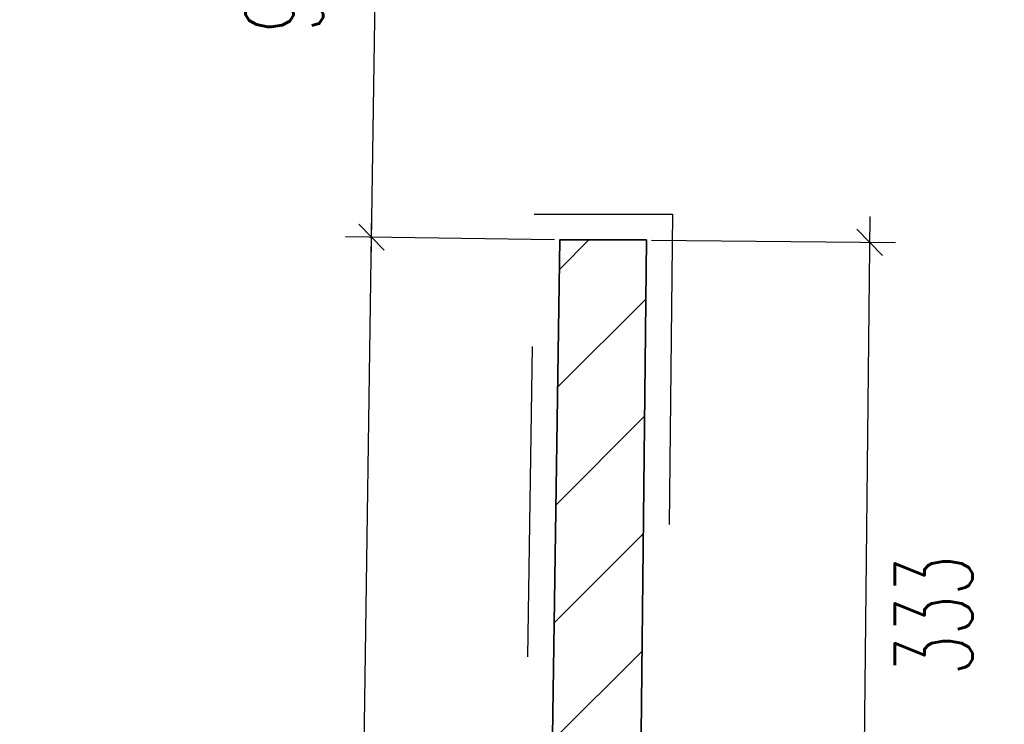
# Model space of a CAD drawing. Header units: millimetres. Extents: x 19887 to 192597, y -14203 to 39042.
# Tile 104 of 256: x 39467 to 39741, y -10707 to -10510. Entities that reach past the tile are written whole.
import ezdxf

# ---------------------------------------------------------------- set-up
doc = ezdxf.new("R2010")
doc.units = ezdxf.units.MM
doc.linetypes.add('ACAD_ISO03W100', pattern=[30, 12, -18])
doc.layers.get('Defpoints').update_dxf_attribs({"color": 4})
doc.layers.add('Basen_rzut_poziom_1_obrys', color=252, linetype='Continuous', lineweight=35)
for name, color, linetype in [('Sufit podwieszany', 252, 'Continuous'), ('Wymiarowanie', 3, 'Continuous'), ('Wypełnienie', 252, 'Continuous')]:
    doc.layers.add(name, color=color, linetype=linetype)
doc.styles.add('ROMANS', font='romans.shx', dxfattribs={"width": 0.6})
doc.styles.get("Standard").update_dxf_attribs({"font": 'arial.ttf'})
doc.dimstyles.new('000001FB70622F18', dxfattribs={"dimtxt": 20, "dimasz": 5, "dimexe": 5, "dimexo": 1, "dimgap": 20, "dimtad": 1, "dimtoh": 1, "dimdec": 0, "dimtxsty": 'Standard', "dimblk": 'OBLIQUE', "dimcen": 0, "dimdle": 5, "dimclrd": 252, "dimclre": 252, "dimclrt": 252, "dimadec": 0, "dimazin": 0, "dimtfac": 1, "dimtdec": 0, "dimtmove": 0, "dimatfit": 3, "dimldrblk": 'OBLIQUE', "dimfxl": 150, "dimfxlon": 1, "dimlwd": 25, "dimlwe": 25, "dimarcsym": 1})

# ---------------------------------------------------------------- blocks, each defined once
blk = doc.blocks.new('_Oblique')
at = {"color": 0, "linetype": 'ByBlock', "lineweight": -2}
blk.add_line((-0.5, -0.5), (0.5, 0.5), dxfattribs=at)
blk = doc.blocks.new('*D722')
at = {"layer": 'Defpoints', "color": 0}
for p in [(2467.699022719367, -4063.666496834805), (2430.949953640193, -4396.619821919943), (2464.404448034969, -4396.619821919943)]:
    blk.add_point(p, dxfattribs=at)
at = {"layer": 'Wymiarowanie', "color": 252, "linetype": 'Continuous', "lineweight": 25}
for p, q in [((2430.949953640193, -4058.666496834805), (2430.949953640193, -4401.619821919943)), ((2466.699022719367, -4063.666496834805), (2425.949953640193, -4063.666496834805)), ((2463.404448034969, -4396.619821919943), (2425.949953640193, -4396.619821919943))]:
    blk.add_line(p, q, dxfattribs=at)
at = {"layer": 'Wymiarowanie', "color": 252, "linetype": 'ByBlock', "lineweight": 25, "xscale": 5, "yscale": 5, "zscale": 5}
for p, rotation in [((2430.949953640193, -4063.666496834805), 90), ((2430.949953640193, -4396.619821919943), 270)]:
    blk.add_blockref('_Oblique', p, dxfattribs=dict(at, rotation=rotation))
at = {"layer": 'Wymiarowanie', "color": 252, "insert": (2413.449953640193, -4230.143159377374), "char_height": 15, "attachment_point": 5, "rotation": 90, "style": 'ROMANS'}
blk.add_mtext('333', dxfattribs=at)
blk = doc.blocks.new('*D721')
at = {"layer": 'Defpoints', "color": 0}
for p in [(2357.901973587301, -4157.550553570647), (2355.158997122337, -4417.114438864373), (2398.313834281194, -4417.570483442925)]:
    blk.add_point(p, dxfattribs=at)
at = {"layer": 'Wymiarowanie', "color": 252, "linetype": 'Continuous', "lineweight": 25}
for p, q in [((2401.109645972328, -4153.006877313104), (2398.260999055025, -4422.57020427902)), ((2358.90191775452, -4157.561120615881), (2406.056531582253, -4158.059433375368)), ((2356.158941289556, -4417.125005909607), (2403.313555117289, -4417.623318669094))]:
    blk.add_line(p, q, dxfattribs=at)
at = {"layer": 'Wymiarowanie', "color": 252, "linetype": 'ByBlock', "lineweight": 25, "xscale": 5, "yscale": 5, "zscale": 5}
for p, rotation in [((2401.056810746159, -4158.006598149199), 89.39454163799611), ((2398.313834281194, -4417.570483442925), 269.3945416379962)]:
    blk.add_blockref('_Oblique', p, dxfattribs=dict(at, rotation=rotation))
at = {"layer": 'Wymiarowanie', "color": 252, "insert": (2382.186299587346, -4287.603617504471), "char_height": 15, "attachment_point": 5, "rotation": 89.39454163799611, "style": 'ROMANS'}
blk.add_mtext('260', dxfattribs=at)
blk = doc.blocks.new('*D723')
at = {"layer": 'Defpoints', "color": 0}
for p in [(2304.769407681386, -4157.015135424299), (2341.164484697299, -4157.550553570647), (2337.698521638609, -4393.149577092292)]:
    blk.add_point(p, dxfattribs=at)
at = {"layer": 'Wymiarowanie', "color": 252, "linetype": 'Continuous', "lineweight": 25}
for p, q in [((2301.229896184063, -4397.613617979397), (2304.842956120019, -4152.015676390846)), ((2340.164592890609, -4157.535843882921), (2299.769948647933, -4156.941586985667)), ((2336.698629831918, -4393.134867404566), (2296.303985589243, -4392.540610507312))]:
    blk.add_line(p, q, dxfattribs=at)
at = {"layer": 'Wymiarowanie', "color": 252, "linetype": 'ByBlock', "lineweight": 25, "xscale": 5, "yscale": 5, "zscale": 5}
for p, rotation in [((2304.769407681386, -4157.015135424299), 89.15716657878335), ((2301.303444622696, -4392.614158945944), 269.1571665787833)]:
    blk.add_blockref('_Oblique', p, dxfattribs=dict(at, rotation=rotation))
at = {"layer": 'Wymiarowanie', "color": 252, "insert": (2285.538319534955, -4274.557227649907), "char_height": 15, "attachment_point": 5, "rotation": 89.15716657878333, "style": 'ROMANS'}
blk.add_mtext('236', dxfattribs=at)
blk = doc.blocks.new('*D725')
at = {"layer": 'Defpoints', "color": 0}
for p in [(2306.150498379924, -4063.135421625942), (2342.250363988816, -4063.666496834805), (2341.164484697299, -4157.550553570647)]:
    blk.add_point(p, dxfattribs=at)
at = {"layer": 'Wymiarowanie', "color": 252, "linetype": 'Continuous', "lineweight": 25}
for p, q in [((2304.695859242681, -4162.014594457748), (2306.224046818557, -4058.135962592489)), ((2341.250472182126, -4063.651787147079), (2301.151039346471, -4063.061873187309)), ((2340.164592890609, -4157.535843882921), (2299.769948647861, -4156.941586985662))]:
    blk.add_line(p, q, dxfattribs=at)
at = {"layer": 'Wymiarowanie', "color": 252, "linetype": 'ByBlock', "lineweight": 25, "xscale": 5, "yscale": 5, "zscale": 5}
for p, rotation in [((2306.150498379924, -4063.135421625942), 89.15716657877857), ((2304.769407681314, -4157.015135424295), 269.1571665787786)]:
    blk.add_blockref('_Oblique', p, dxfattribs=dict(at, rotation=rotation))
at = {"layer": 'Wymiarowanie', "color": 252, "insert": (2287.961846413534, -4109.817858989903), "char_height": 15, "attachment_point": 5, "rotation": 89.15716657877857, "style": 'ROMANS'}
blk.add_mtext('94', dxfattribs=at)
blk = doc.blocks.new('G$CF5E15B28')
at = {"layer": 'Wypełnienie'}
h = blk.add_hatch(dxfattribs=at)
h.set_pattern_fill('ANSI31', color=253, scale=5.000000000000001, angle=90.00000000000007)
h.set_pattern_definition([(45.00000000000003, (-31599.65356594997, -23084.22718349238), (-11.22532015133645, 11.22532015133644), [])])
h.paths.add_polyline_path([(1497.125872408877, -4424.199704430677), (1809.514168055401, -4424.199704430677), (1811.234937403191, -4463.739796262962), (1939.123862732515, -4462.786824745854), (1939.123862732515, -4423.974450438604), (2222.231062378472, -4423.974450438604), (2222.231062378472, -4436.41265682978), (2251.270633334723, -4436.41265682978), (2251.270633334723, -4423.548450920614), (2358.626745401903, -4423.548450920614), (2358.626745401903, -4417.114438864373), (2355.378221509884, -4417.114438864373), (2357.901973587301, -4157.550553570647), (2341.164484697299, -4157.550553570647), (2337.698521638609, -4393.149577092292), (1229.495044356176, -4395.409533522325), (1229.172323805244, -4157.600270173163), (1216.568217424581, -4157.600270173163), (1216.931283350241, -4395.409533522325), (1072.411398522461, -4395.409533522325), (1072.411398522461, -4157.951624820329), (1058.666853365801, -4157.951624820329), (1058.666853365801, -4393.794253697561), (711.8506574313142, -4393.205470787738), (711.8506574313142, -4387.942547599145), (672.9196131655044, -4387.94254759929), (672.9196131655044, -4393.205470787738), (524.9353303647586, -4393.205470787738), (524.9353303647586, -4050.68618556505), (495.450826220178, -4050.68618556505), (495.450826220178, -4069.281994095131), (509.4750919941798, -4069.281994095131), (509.4750919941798, -4166.574866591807), (389.3608718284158, -4166.574866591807), (389.3608718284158, -4180.879334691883), (510.403507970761, -4179.51585636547), (511.6012204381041, -4393.223082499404), (113.4814468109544, -4393.632549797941), (113.2681259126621, -4271.099295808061), (81.69897918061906, -4271.203484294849), (82.04966646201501, -4377.461849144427), (63.03281725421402, -4377.461849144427), (63.03281725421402, -4414.707337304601), (77.44753585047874, -4414.70733730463), (77.44753585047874, -4423.95935566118), (1299.188191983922, -4425.619916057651), (1299.188191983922, -4462.161499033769), (1497.125872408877, -4462.161499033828)])
at = {"layer": 'Basen_rzut_poziom_1_obrys', "color": 253, "elevation": -2.483322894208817e-07}
blk.add_lwpolyline([(2337.698521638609, -4393.149577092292), (2341.164484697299, -4157.550553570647), (2357.901973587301, -4157.550553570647), (2355.378221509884, -4396.369552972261), (2355.378221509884, -4416.144895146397), (2355.378221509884, -4417.114438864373), (2358.626745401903, -4417.114438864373), (2358.626745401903, -4423.548450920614), (2353.236960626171, -4423.548450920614), (2251.270633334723, -4423.548450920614), (2251.270633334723, -4436.41265682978)], dxfattribs=at)
at = {"layer": 'Sufit podwieszany', "color": 253, "linetype": 'ACAD_ISO03W100', "ltscale": 5, "elevation": -2.487512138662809e-07}
blk.add_lwpolyline([(2332.771389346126, -4388.159614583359), (2336.237500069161, -4152.550553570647), (2362.955090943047, -4152.550553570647), (2360.378221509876, -4396.39597132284), (2360.378221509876, -4412.114438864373), (2363.626745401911, -4412.114438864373), (2363.626745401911, -4428.548450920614), (2353.236960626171, -4428.548450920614), (2256.270633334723, -4428.548450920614), (2256.270633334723, -4441.41265682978)], dxfattribs=at)
at = {"layer": 'Wymiarowanie', "color": 253}
for base, p1, p2, angle, override, picture, middle in [((2306.150498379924, -4063.135421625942, -2.4094469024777e-07), (2341.164484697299, -4157.550553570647, -2.483322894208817e-07), (2342.250363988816, -4063.666496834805, -2.363352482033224e-07), 269.1571665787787, {"dimtxt": 15, "dimgap": 10, "dimtxsty": 'ROMANS', "dimtmove": 1}, '*D725', (2287.961846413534, -4109.817858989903, 1.460387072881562e-09)), ((2430.949953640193, -4396.619821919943, -2.572428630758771e-07), (2467.699022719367, -4063.666496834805, -2.499725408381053e-07), (2464.404448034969, -4396.619821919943, -2.499725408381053e-07), 90.00000000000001, {"dimtxt": 15, "dimgap": 10, "dimtxsty": 'ROMANS'}, '*D722', (2413.449953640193, -4230.143159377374, 1.460387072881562e-09))]:
    dim = blk.add_linear_dim(base=base, p1=p1, p2=p2, angle=angle, dimstyle='000001FB70622F18', override=override, dxfattribs=at)
    dim.commit()
    dim.dimension.update_dxf_attribs({"geometry": picture, "text_midpoint": middle})
for p1, p2, distance, picture, middle in [((2337.698521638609, -4393.149577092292, -2.5194311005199e-07), (2341.164484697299, -4157.550553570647, -2.483322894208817e-07), 36.3990151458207, '*D723', (2285.538319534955, -4274.557227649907, 1.460387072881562e-09)), ((2357.901973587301, -4157.550553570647, -2.483322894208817e-07), (2355.158997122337, -4417.114438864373, -2.535881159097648e-07), 43.157246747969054, '*D721', (2382.186299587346, -4287.603617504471, 1.460387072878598e-09))]:
    dim = blk.add_aligned_dim(p1=p1, p2=p2, distance=distance, dimstyle='000001FB70622F18', override={"dimtxt": 15, "dimgap": 10, "dimtxsty": 'ROMANS'}, dxfattribs=at)
    dim.commit()
    dim.dimension.update_dxf_attribs({"geometry": picture, "text_midpoint": middle})

msp = doc.modelspace()

# ---------------------------------------------------------------- block references
at = {"xscale": 1.44, "yscale": 1.44, "zscale": 1.44}
msp.add_blockref('G$CF5E15B28', (36246.27774805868, -4584.769307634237, 1.614757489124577e-07), dxfattribs=at)

doc.saveas('drawing.dxf')
